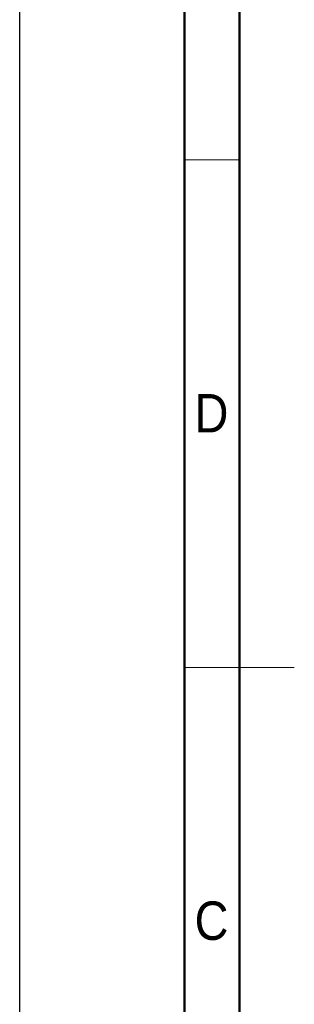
# Model space of a CAD drawing. Header units: millimetres. Extents: x 0 to 420, y 0 to 297.
# Tile 10 of 87: x 0 to 25, y 118 to 207. Entities that reach past the tile are written whole.
import ezdxf

# ---------------------------------------------------------------- set-up
doc = ezdxf.new("R2010")
doc.units = ezdxf.units.MM
doc.linetypes.add('SLD-Solido', pattern=[0])
doc.layers.add('BLOCCO', color=7, linetype='SLD-Solido')
doc.styles.add('SLDTEXTSTYLE12', font='GOTHIC.TTF', dxfattribs={"width": 0.913})

msp = doc.modelspace()

# ---------------------------------------------------------------- linework, layer by layer
at = {"layer": 'BLOCCO'}
msp.add_line((0, 0), (0, 297), dxfattribs=at)
at = {"layer": 'BLOCCO', "linetype": 'SLD-Solido', "lineweight": 50}
for p, q in [((15, 5), (15, 292)), ((20, 10), (20, 287))]:
    msp.add_line(p, q, dxfattribs=at)
at = {"layer": 'BLOCCO', "linetype": 'SLD-Solido', "lineweight": 18}
for p, q in [((20, 194.6667), (15, 194.6667)), ((14.999, 148.5), (25.001, 148.5))]:
    msp.add_line(p, q, dxfattribs=at)

# ---------------------------------------------------------------- texts
at = {"layer": 'BLOCCO', "char_height": 3.5, "attachment_point": 2, "style": 'SLDTEXTSTYLE12'}
for s, insert in [('D', (17.4599, 173.3683)), ('C', (17.4635, 127.2017))]:
    msp.add_mtext(s, dxfattribs=dict(at, insert=insert))

doc.saveas('drawing.dxf')
